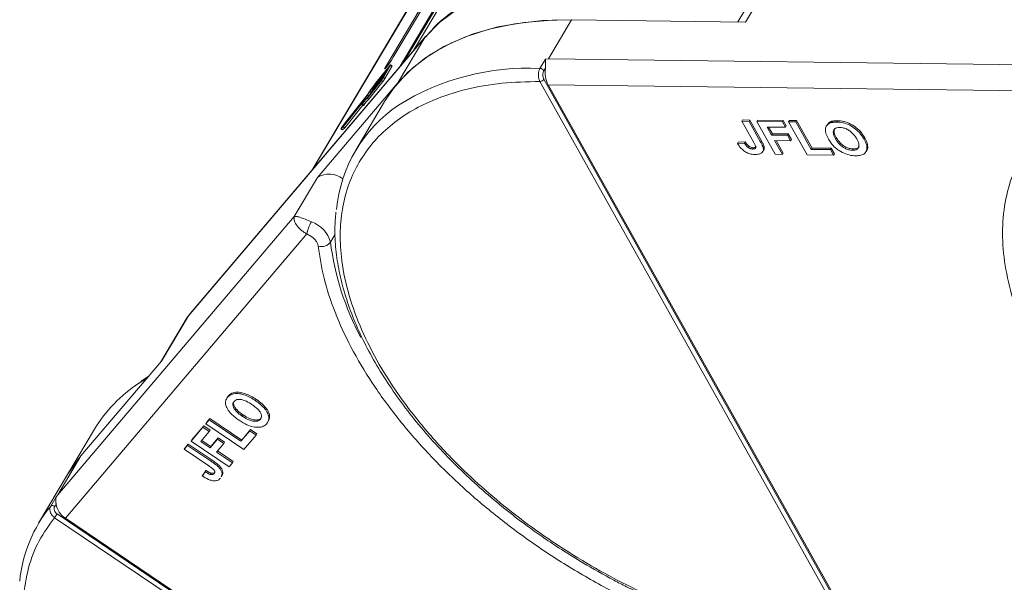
# Model space of a CAD drawing. Header units: millimetres. Extents: x -1190 to 891, y -97 to 1361.
# Tile 26 of 51: x 6 to 83, y 1168 to 1212. Entities that reach past the tile are written whole.
import ezdxf

# ---------------------------------------------------------------- set-up
doc = ezdxf.new("R2010")
doc.units = ezdxf.units.MM

msp = doc.modelspace()

# ---------------------------------------------------------------- linework, layer by layer
at = {"color": 7, "linetype": 'Continuous', "lineweight": 15}
for p, q in [((60.769, 1250.608), (35.8, 1208.627)), ((36.146, 1209.034), (60.957, 1250.75)), ((58.502, 1246.22), (36.942, 1209.97)), ((53.914, 1242.535), (28.966, 1200.589)), ((28.992, 1200.62), (53.961, 1242.601)), ((35.353, 1209.457), (49.767, 1233.693)), ((49.222, 1233.051), (34.807, 1208.815)), ((62.936, 1212.21), (65.047, 1215.759)), ((64.215, 1215.395), (62.325, 1212.218)), ((47.496, 1209.343), (49.305, 1212.385)), ((49.305, 1212.385), (62.936, 1212.21)), ((38.222, 1211.42), (37.886, 1211.056)), ((19.307, 1189.219), (37.826, 1211)), ((37.873, 1211.065), (19.354, 1189.284)), ((37.826, 1211), (35.715, 1207.451)), ((37.826, 1211), (37.873, 1211.065)), ((35.054, 1208.755), (33.967, 1207.395)), ((35.099, 1208.834), (33.994, 1207.452)), ((34.575, 1207.866), (35.115, 1208.82)), ((34.922, 1208.813), (34.807, 1208.815)), ((35.06, 1208.751), (35.054, 1208.755)), ((35.115, 1208.82), (35.234, 1208.739)), ((35.258, 1208.793), (35.138, 1208.873)), ((46.836, 1208.585), (47.266, 1209.307)), ((47.266, 1209.307), (47.496, 1209.343)), ((87.542, 1208.828), (47.496, 1209.343)), ((33.644, 1206.772), (34.654, 1208.035)), ((34.767, 1208.233), (33.757, 1206.97)), ((33.802, 1207.05), (34.812, 1208.313)), ((34.924, 1208.512), (33.914, 1207.248)), ((33.959, 1207.328), (34.969, 1208.591)), ((34.654, 1208.035), (34.767, 1208.233)), ((34.694, 1207.786), (35.234, 1208.739)), ((34.812, 1208.313), (34.924, 1208.512)), ((34.969, 1208.591), (35.059, 1208.75)), ((47.145, 1208.402), (47.256, 1208.588)), ((35.715, 1207.451), (29.412, 1200.037)), ((33.319, 1206.26), (34.424, 1207.642)), ((33.381, 1206.362), (34.469, 1207.722)), ((33.438, 1206.18), (34.543, 1207.562)), ((34.609, 1207.955), (33.599, 1206.692)), ((33.908, 1207.242), (33.939, 1207.221)), ((33.912, 1207.251), (33.934, 1207.291)), ((33.944, 1207.228), (33.914, 1207.248)), ((33.997, 1207.374), (33.967, 1207.395)), ((34.424, 1207.642), (34.543, 1207.562)), ((34.519, 1207.796), (34.609, 1207.955)), ((34.694, 1207.786), (34.575, 1207.866)), ((71.622, 1163.302), (46.825, 1207.563)), ((71.934, 1163.477), (47.137, 1207.738)), ((47.47, 1207.3), (88.35, 1206.774)), ((47.47, 1207.3), (71.691, 1164.067)), ((33.305, 1206.452), (31.627, 1204.352)), ((33.309, 1206.479), (31.661, 1204.418)), ((33.402, 1206.387), (33.305, 1206.452)), ((33.483, 1206.786), (33.309, 1206.479)), ((33.504, 1206.796), (33.33, 1206.489)), ((33.43, 1206.422), (33.33, 1206.489)), ((33.613, 1206.723), (33.504, 1206.796)), ((33.526, 1206.542), (33.603, 1206.679)), ((33.593, 1206.686), (33.624, 1206.665)), ((33.597, 1206.695), (33.619, 1206.734)), ((33.629, 1206.672), (33.599, 1206.692)), ((33.75, 1206.964), (33.781, 1206.943)), ((33.754, 1206.973), (33.777, 1207.012)), ((33.787, 1206.95), (33.757, 1206.97)), ((31.436, 1204.02), (33.07, 1206.064)), ((31.492, 1204.114), (33.17, 1206.213)), ((31.555, 1203.94), (32.97, 1205.71)), ((34.67, 1205.99), (32.409, 1202.187)), ((32.902, 1205.756), (33.021, 1205.676)), ((32.909, 1205.774), (33.072, 1206.062)), ((33.048, 1205.708), (32.929, 1205.788)), ((33.173, 1206.211), (32.999, 1205.904)), ((33.072, 1206.062), (33.07, 1206.064)), ((33.173, 1206.211), (33.213, 1206.184)), ((33.219, 1206.191), (33.177, 1206.22)), ((33.319, 1206.26), (33.438, 1206.18)), ((31.661, 1204.418), (31.301, 1203.921)), ((31.627, 1204.352), (31.363, 1203.987)), ((31.663, 1204.328), (31.627, 1204.352)), ((62.697, 1204.549), (62.637, 1204.448)), ((63.57, 1202.782), (62.637, 1204.448)), ((62.637, 1204.448), (63.204, 1204.44)), ((62.697, 1204.549), (63.265, 1204.542)), ((63.265, 1204.542), (63.204, 1204.44)), ((63.204, 1204.44), (64.113, 1202.818)), ((63.265, 1204.542), (64.173, 1202.919)), ((63.87, 1204.534), (63.809, 1204.432)), ((63.809, 1204.432), (65.813, 1204.407)), ((65.251, 1201.859), (63.809, 1204.432)), ((63.87, 1204.534), (65.874, 1204.508)), ((65.874, 1204.508), (65.813, 1204.407)), ((65.813, 1204.407), (66.054, 1203.978)), ((65.874, 1204.508), (66.114, 1204.079)), ((66.365, 1204.502), (66.305, 1204.4)), ((67.747, 1201.827), (66.305, 1204.4)), ((66.305, 1204.4), (66.872, 1204.393)), ((66.365, 1204.502), (66.932, 1204.494)), ((66.932, 1204.494), (66.872, 1204.393)), ((66.872, 1204.393), (68.073, 1202.249)), ((66.932, 1204.494), (68.134, 1202.35)), ((69.318, 1204.174), (69.258, 1204.073)), ((69.559, 1204.393), (69.498, 1204.292)), ((70.124, 1204.486), (70.063, 1204.385)), ((31.256, 1203.845), (31.375, 1203.765)), ((31.26, 1203.848), (31.436, 1204.02)), ((31.379, 1203.767), (31.26, 1203.848)), ((31.363, 1203.987), (31.492, 1204.114)), ((31.379, 1203.767), (31.555, 1203.94)), ((31.555, 1203.94), (31.436, 1204.02)), ((66.054, 1203.978), (64.617, 1203.996)), ((64.617, 1203.996), (64.968, 1203.369)), ((64.735, 1203.995), (65.028, 1203.471)), ((65.028, 1203.471), (64.968, 1203.369)), ((64.968, 1203.369), (66.216, 1203.353)), ((65.028, 1203.471), (66.276, 1203.455)), ((66.114, 1204.079), (66.054, 1203.978)), ((66.276, 1203.455), (66.216, 1203.353)), ((66.276, 1203.455), (66.516, 1203.026)), ((62.354, 1202.817), (62.293, 1202.716)), ((62.842, 1202.742), (62.293, 1202.716)), ((62.354, 1202.817), (62.902, 1202.843)), ((62.902, 1202.843), (62.842, 1202.742)), ((64.173, 1202.919), (64.113, 1202.818)), ((66.456, 1202.924), (65.208, 1202.941)), ((65.208, 1202.941), (65.818, 1201.852)), ((65.326, 1202.939), (65.878, 1201.953)), ((66.216, 1203.353), (66.456, 1202.924)), ((66.516, 1203.026), (66.456, 1202.924)), ((69.974, 1203.077), (70.034, 1203.179)), ((72.268, 1203.145), (72.208, 1203.043)), ((63.159, 1202.522), (63.098, 1202.421)), ((63.542, 1202.376), (63.481, 1202.275)), ((64.286, 1202.066), (64.346, 1202.167)), ((64.383, 1202.431), (64.323, 1202.33)), ((65.818, 1201.852), (65.251, 1201.859)), ((65.818, 1201.852), (65.878, 1201.953)), ((69.826, 1201.8), (67.747, 1201.827)), ((68.134, 1202.35), (68.073, 1202.249)), ((68.073, 1202.249), (69.586, 1202.229)), ((68.134, 1202.35), (69.646, 1202.33)), ((69.646, 1202.33), (69.586, 1202.229)), ((69.586, 1202.229), (69.826, 1201.8)), ((69.646, 1202.33), (69.886, 1201.902)), ((69.826, 1201.8), (69.886, 1201.902)), ((71.369, 1202.276), (71.309, 1202.174)), ((72.359, 1202.062), (72.419, 1202.163)), ((29.412, 1200.037), (27.603, 1196.995)), ((27.603, 1196.995), (9.084, 1175.214)), ((9.675, 1173.395), (28.58, 1195.63)), ((28.902, 1195.456), (28.58, 1195.63)), ((30.43, 1194.993), (30.799, 1195.612)), ((19.248, 1189.136), (17.163, 1185.631)), ((17.196, 1185.67), (19.307, 1189.219)), ((19.248, 1189.136), (19.307, 1189.219)), ((19.307, 1189.219), (19.354, 1189.284)), ((10.893, 1178.256), (17.196, 1185.67)), ((15.422, 1183.944), (16.08, 1184.357)), ((16.172, 1184.466), (15.58, 1184.08)), ((22.286, 1182.716), (22.281, 1182.707)), ((22.341, 1182.808), (22.322, 1182.776)), ((22.441, 1182.955), (22.38, 1182.854)), ((24.625, 1182.684), (24.565, 1182.582)), ((20.672, 1180.774), (20.934, 1181.082)), ((20.732, 1180.875), (20.995, 1181.184)), ((20.995, 1181.184), (20.934, 1181.082)), ((20.934, 1181.082), (23.423, 1179.405)), ((20.995, 1181.184), (23.483, 1179.507)), ((23.527, 1181.373), (23.587, 1181.474)), ((25.009, 1181.231), (24.949, 1181.129)), ((25.572, 1181.002), (25.632, 1181.103)), ((11.959, 1180.345), (9.848, 1176.796)), ((19.518, 1179.417), (20.445, 1180.507)), ((19.578, 1179.518), (20.505, 1180.608)), ((20.505, 1180.608), (20.445, 1180.507)), ((20.445, 1180.507), (20.942, 1180.171)), ((20.505, 1180.608), (21.003, 1180.273)), ((20.732, 1180.875), (20.672, 1180.774)), ((23.658, 1178.761), (20.672, 1180.774)), ((21.003, 1180.273), (20.942, 1180.171)), ((23.483, 1179.507), (24.182, 1180.329)), ((24.182, 1180.329), (24.122, 1180.228)), ((24.182, 1180.329), (24.68, 1179.994)), ((19.578, 1179.518), (19.518, 1179.417)), ((20.942, 1180.171), (20.278, 1179.39)), ((20.355, 1179.48), (21.066, 1179.001)), ((21.005, 1178.899), (21.582, 1179.578)), ((21.066, 1179.001), (21.643, 1179.68)), ((21.643, 1179.68), (21.582, 1179.578)), ((21.582, 1179.578), (22.08, 1179.243)), ((21.643, 1179.68), (22.14, 1179.344)), ((23.423, 1179.405), (24.122, 1180.228)), ((23.483, 1179.507), (23.423, 1179.405)), ((24.62, 1179.892), (23.658, 1178.761)), ((24.122, 1180.228), (24.62, 1179.892)), ((24.62, 1179.892), (24.68, 1179.994)), ((18.976, 1178.779), (19.238, 1179.088)), ((19.036, 1178.881), (18.976, 1178.779)), ((20.909, 1177.477), (18.976, 1178.779)), ((19.036, 1178.881), (19.298, 1179.189)), ((19.298, 1179.189), (19.238, 1179.088)), ((19.238, 1179.088), (21.121, 1177.819)), ((19.298, 1179.189), (21.181, 1177.92)), ((22.504, 1177.404), (19.518, 1179.417)), ((20.278, 1179.39), (21.005, 1178.899)), ((21.066, 1179.001), (21.005, 1178.899)), ((22.08, 1179.243), (21.503, 1178.564)), ((22.14, 1179.344), (22.08, 1179.243)), ((9.084, 1175.214), (10.893, 1178.256)), ((21.181, 1177.92), (21.121, 1177.819)), ((21.503, 1178.564), (22.766, 1177.713)), ((21.58, 1178.654), (22.827, 1177.814)), ((21.719, 1177.503), (21.659, 1177.401)), ((22.766, 1177.713), (22.504, 1177.404)), ((22.766, 1177.713), (22.827, 1177.814)), ((9.848, 1176.796), (7.586, 1172.993)), ((20.617, 1177.026), (20.393, 1176.692)), ((20.453, 1176.793), (20.393, 1176.692)), ((20.453, 1176.793), (20.677, 1177.128)), ((20.677, 1177.128), (20.617, 1177.026)), ((21.084, 1176.919), (21.024, 1176.818)), ((21.891, 1176.636), (21.951, 1176.737)), ((8.536, 1174.34), (8.965, 1175.062)), ((8.965, 1175.062), (9.084, 1175.214)), ((8.841, 1174.312), (8.952, 1174.499)), ((60.191, 1138.815), (8.832, 1173.431)), ((60.392, 1139.105), (9.033, 1173.721)), ((9.675, 1173.395), (59.841, 1139.583))]:
    msp.add_line(p, q, dxfattribs=at)
at = {"color": 7, "linetype": 'Continuous', "lineweight": 15, "flags": 128}
for points in [[(37.826, 1211), (39.008, 1212.194), (40.392, 1213.235), (41.966, 1214.117), (43.719, 1214.83), (45.636, 1215.37), (47.702, 1215.733), (49.899, 1215.914), (52.211, 1215.914), (54.619, 1215.731), (57.104, 1215.367), (59.644, 1214.826), (62.221, 1214.112), (63.254, 1213.779)], [(34.67, 1205.99), (35.362, 1207.013), (36.473, 1208.257), (37.79, 1209.351), (39.301, 1210.287), (40.995, 1211.059), (42.858, 1211.658), (44.875, 1212.081), (47.03, 1212.324), (49.305, 1212.385)], [(35.715, 1207.451), (36.897, 1208.645), (38.281, 1209.686), (39.855, 1210.568), (41.608, 1211.281), (43.525, 1211.821), (45.591, 1212.184), (47.789, 1212.365), (49.305, 1212.385)], [(34.807, 1208.815), (34.713, 1208.646), (34.674, 1208.551), (34.697, 1208.545), (34.778, 1208.629), (34.906, 1208.79), (35.06, 1209.004), (35.217, 1209.238), (35.353, 1209.457)], [(35.059, 1208.75), (35.063, 1208.757), (35.066, 1208.763), (35.067, 1208.766), (35.067, 1208.768), (35.066, 1208.768), (35.063, 1208.765), (35.059, 1208.761), (35.054, 1208.755)], [(35.099, 1208.834), (35.114, 1208.852), (35.126, 1208.865), (35.134, 1208.872), (35.138, 1208.873), (35.138, 1208.868), (35.135, 1208.857), (35.127, 1208.841), (35.115, 1208.82)], [(35.234, 1208.739), (35.246, 1208.76), (35.254, 1208.777), (35.258, 1208.788), (35.258, 1208.793), (35.258, 1208.793)], [(33.914, 1207.248), (33.912, 1207.245), (33.91, 1207.243), (33.909, 1207.242), (33.908, 1207.242), (33.908, 1207.243), (33.909, 1207.245), (33.91, 1207.247), (33.912, 1207.251)], [(33.599, 1206.692), (33.597, 1206.689), (33.595, 1206.687), (33.593, 1206.686), (33.593, 1206.686), (33.593, 1206.687), (33.593, 1206.688), (33.595, 1206.691), (33.597, 1206.695)], [(33.757, 1206.97), (33.754, 1206.967), (33.752, 1206.965), (33.751, 1206.964), (33.75, 1206.964), (33.75, 1206.965), (33.751, 1206.966), (33.752, 1206.969), (33.754, 1206.973)], [(32.929, 1205.788), (32.92, 1205.777), (32.913, 1205.767), (32.907, 1205.761), (32.903, 1205.757), (32.901, 1205.756), (32.902, 1205.759), (32.905, 1205.765), (32.909, 1205.774)], [(33.072, 1206.062), (33.074, 1206.065), (33.075, 1206.068), (33.076, 1206.07), (33.076, 1206.071), (33.075, 1206.071), (33.074, 1206.069), (33.072, 1206.067), (33.07, 1206.064)], [(33.17, 1206.213), (33.173, 1206.216), (33.175, 1206.219), (33.176, 1206.22), (33.177, 1206.22), (33.177, 1206.219), (33.176, 1206.217), (33.175, 1206.214), (33.173, 1206.211)], [(31.26, 1203.848), (31.256, 1203.845), (31.256, 1203.847), (31.258, 1203.853), (31.264, 1203.863), (31.271, 1203.876), (31.281, 1203.891), (31.291, 1203.906), (31.301, 1203.921)], [(31.375, 1203.765), (31.376, 1203.765), (31.379, 1203.767)], [(9.848, 1176.796), (10.227, 1177.388), (10.893, 1178.256)], [(9.848, 1176.796), (9.923, 1176.92), (10.893, 1178.256)]]:
    msp.add_lwpolyline(points, dxfattribs=at)
at = {"color": 7, "linetype": 'Continuous', "lineweight": 15}
for centre, radius, start, end in [((45.925, 1189.317), 19.289, 87.29227, 121.83149), ((46.815, 1208.197), 0.388, 31.84251, 86.94255), ((49.422, 1208.286), 2.187, 172.04295, 206.79404), ((29.167, 1210.623), 5.784, 318.58246, 326.07649), ((30.136, 1209.987), 4.616, 317.55968, 326.69405), ((34.221, 1207.124), 0.331, 142.07338, 149.85861), ((32.855, 1208.865), 1.988, 322.07338, 329.85861), ((33.946, 1208.129), 0.663, 322.07338, 329.85861), ((32.975, 1208.784), 1.988, 322.07338, 329.85861), ((46.812, 1207.951), 0.389, 271.86957, 326.65022), ((33.044, 1206.655), 0.331, 322.07338, 329.85861), ((33.942, 1206.528), 0.527, 139.23327, 150.62773), ((33.906, 1206.568), 0.331, 142.07338, 149.85861), ((34.063, 1206.846), 0.331, 142.07338, 149.85861), ((41.941, 1196.517), 11.078, 123.96754, 174.74389), ((35.07, 1204.416), 2.543, 133.52568, 147.35364), ((35.257, 1204.407), 2.709, 133.81168, 146.45105), ((32.944, 1205.77), 0.122, 309.57932, 329.44945), ((35.19, 1204.336), 2.543, 133.52568, 147.35364), ((30.345, 1198.605), 1.709, 51.71709, 123.10387), ((31.491, 1195.06), 2.966, 149.33637, 168.93711), ((28.192, 1194.375), 2.322, 15.42678, 71.22836), ((29.738, 1195.496), 0.857, 252.102, 323.98063), ((52.28, 1197.834), 22.033, 187.40858, 207.85708), ((21.609, 1174.526), 11.269, 123.29761, 148.9105), ((17.053, 1167.367), 11.007, 140.69222, 174.25109), ((8.671, 1174.129), 0.25, 47.01395, 122.61801), ((10.571, 1174.771), 1.642, 189.53792, 236.91943), ((6.871, 1175.007), 2.516, 321.22878, 329.26707)]:
    msp.add_arc(centre, radius, start, end, dxfattribs=at)
for points, knots in [([(63.401, 1214.026), (63.281, 1214.068), (62.497, 1214.342), (61.04, 1214.758), (59.031, 1215.265), (57.017, 1215.66), (55.017, 1215.946), (53.047, 1216.116), (51.122, 1216.164), (49.254, 1216.09), (47.456, 1215.889), (45.739, 1215.562), (44.111, 1215.106), (42.584, 1214.521), (41.162, 1213.806), (39.866, 1212.952), (38.876, 1212.156), (38.383, 1211.602), (38.222, 1211.42)], [0, 0, 0, 0, 0.011518, 0.075378, 0.140518, 0.206607, 0.273411, 0.340761, 0.408543, 0.476684, 0.545149, 0.613929, 0.683055, 0.752596, 0.822667, 0.893441, 0.965162, 1, 1, 1, 1]), ([(47.266, 1209.307), (47.267, 1209.307), (47.269, 1209.307), (47.271, 1209.306), (47.275, 1209.302), (47.279, 1209.28), (47.275, 1209.18), (47.274, 1208.984), (47.273, 1208.753), (47.259, 1208.616), (47.256, 1208.588)], [0, 0, 0, 0, 0.003793, 0.007579, 0.014093, 0.034497, 0.13062, 0.51526, 0.901442, 1, 1, 1, 1]), ([(46.825, 1207.563), (46.803, 1207.607), (46.761, 1207.693), (46.724, 1207.845), (46.706, 1207.998), (46.708, 1208.187), (46.744, 1208.399), (46.807, 1208.526), (46.836, 1208.585)], [0, 0, 0, 0, 0.152956, 0.297992, 0.435105, 0.564288, 0.797856, 1, 1, 1, 1]), ([(47.137, 1207.738), (47.115, 1207.786), (47.072, 1207.884), (47.055, 1208.071), (47.077, 1208.257), (47.122, 1208.353), (47.145, 1208.402)], [0, 0, 0, 0, 0.250048, 0.499879, 0.74922, 1, 1, 1, 1]), ([(71.622, 1163.302), (70.574, 1163.354), (68.446, 1163.459), (65.019, 1164.048), (61.711, 1164.902), (58.607, 1165.957), (55.755, 1167.127), (52.922, 1168.494), (50.137, 1170.049), (47.45, 1171.765), (44.907, 1173.613), (42.53, 1175.569), (40.138, 1177.801), (37.822, 1180.306), (35.713, 1183.04), (34.004, 1185.757), (32.672, 1188.469), (31.725, 1191.188), (31.247, 1193.67), (31.156, 1195.872), (31.36, 1197.794), (31.854, 1199.603), (32.644, 1201.274), (33.713, 1202.78), (35.045, 1204.093), (36.617, 1205.207), (38.576, 1206.197), (40.968, 1206.977), (43.78, 1207.486), (45.82, 1207.537), (46.825, 1207.563)], [0, 0, 0, 0, 0.038845, 0.078883, 0.12003, 0.152186, 0.184338, 0.217171, 0.25, 0.282833, 0.315662, 0.347818, 0.37997, 0.421121, 0.461157, 0.5, 0.538846, 0.578883, 0.62003, 0.652186, 0.684338, 0.717171, 0.75, 0.782833, 0.815662, 0.847818, 0.87997, 0.921121, 0.961156, 1, 1, 1, 1]), ([(103.45, 1168.498), (102.388, 1169.157), (100.243, 1170.489), (97.202, 1172.749), (94.328, 1175.189), (91.696, 1177.784), (89.359, 1180.477), (87.364, 1183.214), (85.74, 1185.938), (84.49, 1188.618), (83.608, 1191.252), (83.104, 1193.835), (82.999, 1196.333), (83.308, 1198.693), (84.028, 1200.866), (85.147, 1202.803), (86.601, 1204.496), (87.85, 1205.4), (88.468, 1205.847)], [0, 0, 0, 0, 0.061038, 0.123312, 0.186438, 0.25, 0.313562, 0.376688, 0.438962, 0.5, 0.561038, 0.623312, 0.686438, 0.75, 0.813562, 0.876688, 0.938962, 1, 1, 1, 1]), ([(69.182, 1203.72), (69.182, 1203.781), (69.184, 1203.904), (69.258, 1204.102), (69.374, 1204.231), (69.485, 1204.285), (69.498, 1204.292)], [0, 0, 0, 0, 0.2508959, 0.5021661, 0.9405117, 1, 1, 1, 1]), ([(69.321, 1204.171), (69.376, 1204.248), (69.439, 1204.335), (69.545, 1204.387), (69.559, 1204.393)], [0, 0, 0, 0, 0.874905, 1, 1, 1, 1]), ([(69.498, 1204.292), (69.528, 1204.304), (69.587, 1204.329), (69.681, 1204.352), (69.775, 1204.369), (69.867, 1204.379), (69.963, 1204.385), (70.03, 1204.385), (70.063, 1204.385)], [0, 0, 0, 0, 0.185429, 0.37219, 0.527708, 0.683877, 0.841678, 1, 1, 1, 1]), ([(69.559, 1204.393), (69.588, 1204.405), (69.647, 1204.43), (69.742, 1204.453), (69.835, 1204.471), (69.928, 1204.481), (70.023, 1204.486), (70.09, 1204.486), (70.124, 1204.486)], [0, 0, 0, 0, 0.185429, 0.37219, 0.527708, 0.683877, 0.841678, 1, 1, 1, 1]), ([(70.063, 1204.385), (70.143, 1204.381), (70.385, 1204.371), (70.828, 1204.266), (71.333, 1204.011), (71.789, 1203.644), (72.054, 1203.307), (72.178, 1203.094), (72.208, 1203.043)], [0, 0, 0, 0, 0.101398, 0.306996, 0.506144, 0.685262, 0.924557, 1, 1, 1, 1]), ([(70.124, 1204.486), (70.204, 1204.483), (70.446, 1204.473), (70.888, 1204.368), (71.393, 1204.112), (71.849, 1203.745), (72.114, 1203.409), (72.238, 1203.196), (72.268, 1203.145)], [0, 0, 0, 0, 0.101398, 0.306996, 0.506144, 0.685262, 0.924557, 1, 1, 1, 1]), ([(69.416, 1203.068), (69.397, 1203.102), (69.36, 1203.171), (69.309, 1203.277), (69.262, 1203.387), (69.223, 1203.499), (69.193, 1203.612), (69.185, 1203.684), (69.182, 1203.72)], [0, 0, 0, 0, 0.15395, 0.308181, 0.478699, 0.649961, 0.824203, 1, 1, 1, 1]), ([(69.974, 1203.077), (69.938, 1203.146), (69.847, 1203.319), (69.778, 1203.565), (69.827, 1203.776), (69.965, 1203.904), (70.144, 1203.953), (70.268, 1203.955), (70.311, 1203.956)], [0, 0, 0, 0, 0.1586166, 0.4008637, 0.5730594, 0.7454856, 0.9129852, 1, 1, 1, 1]), ([(70.034, 1203.179), (69.998, 1203.248), (69.905, 1203.422), (69.848, 1203.659), (69.858, 1203.827), (69.905, 1203.87), (69.906, 1203.871)], [0, 0, 0, 0, 0.274858, 0.694634, 0.993023, 1, 1, 1, 1]), ([(70.311, 1203.956), (70.392, 1203.95), (70.557, 1203.94), (70.832, 1203.85), (71.098, 1203.699), (71.372, 1203.46), (71.532, 1203.239), (71.617, 1203.091), (71.634, 1203.063)], [0, 0, 0, 0, 0.160292, 0.321922, 0.490761, 0.657569, 0.933883, 1, 1, 1, 1]), ([(63.685, 1201.846), (63.604, 1201.85), (63.421, 1201.859), (63.108, 1201.946), (62.803, 1202.116), (62.506, 1202.379), (62.377, 1202.584), (62.293, 1202.716)], [0, 0, 0, 0, 0.155292, 0.353145, 0.543243, 0.704067, 1, 1, 1, 1]), ([(63.098, 1202.421), (63.076, 1202.44), (63.032, 1202.479), (62.983, 1202.537), (62.941, 1202.592), (62.906, 1202.641), (62.873, 1202.691), (62.852, 1202.725), (62.842, 1202.742)], [0, 0, 0, 0, 0.193806, 0.393127, 0.544069, 0.695412, 0.847613, 1, 1, 1, 1]), ([(62.902, 1202.843), (62.913, 1202.826), (62.934, 1202.792), (62.969, 1202.739), (63.008, 1202.685), (63.051, 1202.63), (63.099, 1202.574), (63.139, 1202.539), (63.159, 1202.522)], [0, 0, 0, 0, 0.155996, 0.312125, 0.480895, 0.650212, 0.823248, 1, 1, 1, 1]), ([(63.57, 1202.782), (63.607, 1202.713), (63.671, 1202.595), (63.722, 1202.451), (63.721, 1202.36), (63.679, 1202.311), (63.6, 1202.279), (63.526, 1202.276), (63.481, 1202.275)], [0, 0, 0, 0, 0.292027, 0.504854, 0.613905, 0.723685, 0.829816, 1, 1, 1, 1]), ([(64.113, 1202.818), (64.132, 1202.784), (64.17, 1202.715), (64.216, 1202.623), (64.254, 1202.541), (64.282, 1202.47), (64.308, 1202.399), (64.318, 1202.353), (64.323, 1202.33)], [0, 0, 0, 0, 0.20827, 0.416707, 0.561481, 0.706573, 0.852825, 1, 1, 1, 1]), ([(64.173, 1202.919), (64.192, 1202.885), (64.23, 1202.816), (64.277, 1202.724), (64.314, 1202.642), (64.342, 1202.571), (64.368, 1202.5), (64.378, 1202.454), (64.383, 1202.431)], [0, 0, 0, 0, 0.20827, 0.416707, 0.561481, 0.706573, 0.852825, 1, 1, 1, 1]), ([(71.55, 1201.745), (71.47, 1201.749), (71.228, 1201.759), (70.784, 1201.862), (70.276, 1202.118), (69.821, 1202.487), (69.563, 1202.815), (69.443, 1203.022), (69.416, 1203.068)], [0, 0, 0, 0, 0.102171, 0.30922, 0.51365, 0.692275, 0.932413, 1, 1, 1, 1]), ([(71.309, 1202.174), (71.227, 1202.18), (71.062, 1202.191), (70.785, 1202.288), (70.508, 1202.445), (70.219, 1202.7), (70.063, 1202.923), (69.982, 1203.063), (69.974, 1203.077)], [0, 0, 0, 0, 0.15971, 0.320429, 0.491074, 0.67705, 0.96629, 1, 1, 1, 1]), ([(71.369, 1202.276), (71.287, 1202.281), (71.122, 1202.293), (70.846, 1202.389), (70.568, 1202.546), (70.279, 1202.802), (70.123, 1203.025), (70.043, 1203.164), (70.034, 1203.179)], [0, 0, 0, 0, 0.15971, 0.320429, 0.491074, 0.67705, 0.96629, 1, 1, 1, 1]), ([(71.634, 1203.063), (71.67, 1202.995), (71.771, 1202.801), (71.839, 1202.534), (71.756, 1202.32), (71.6, 1202.204), (71.429, 1202.175), (71.328, 1202.174), (71.309, 1202.174)], [0, 0, 0, 0, 0.1585903, 0.4472388, 0.6203806, 0.7935748, 0.9612953, 1, 1, 1, 1]), ([(72.208, 1203.043), (72.244, 1202.975), (72.354, 1202.768), (72.455, 1202.439), (72.415, 1202.102), (72.211, 1201.866), (71.899, 1201.755), (71.656, 1201.748), (71.55, 1201.745)], [0, 0, 0, 0, 0.101888, 0.307343, 0.492963, 0.678647, 0.860791, 1, 1, 1, 1]), ([(72.268, 1203.145), (72.305, 1203.076), (72.415, 1202.868), (72.506, 1202.547), (72.506, 1202.277), (72.421, 1202.186), (72.407, 1202.171)], [0, 0, 0, 0, 0.192169, 0.579672, 0.929764, 1, 1, 1, 1]), ([(63.481, 1202.275), (63.456, 1202.276), (63.406, 1202.278), (63.332, 1202.295), (63.263, 1202.319), (63.205, 1202.348), (63.149, 1202.382), (63.115, 1202.408), (63.098, 1202.421)], [0, 0, 0, 0, 0.202387, 0.410907, 0.557829, 0.709472, 0.853224, 1, 1, 1, 1]), ([(63.159, 1202.522), (63.198, 1202.493), (63.273, 1202.44), (63.399, 1202.392), (63.486, 1202.378), (63.532, 1202.377), (63.542, 1202.376)], [0, 0, 0, 0, 0.330398, 0.624767, 0.917361, 1, 1, 1, 1]), ([(63.542, 1202.376), (63.591, 1202.378), (63.67, 1202.381), (63.748, 1202.417), (63.763, 1202.451), (63.769, 1202.465)], [0, 0, 0, 0, 0.495374, 0.790754, 1, 1, 1, 1]), ([(64.323, 1202.33), (64.327, 1202.266), (64.335, 1202.139), (64.243, 1201.985), (64.04, 1201.861), (63.819, 1201.852), (63.685, 1201.846)], [0, 0, 0, 0, 0.20646, 0.413515, 0.645211, 1, 1, 1, 1]), ([(64.383, 1202.431), (64.39, 1202.366), (64.401, 1202.267), (64.353, 1202.197), (64.337, 1202.173)], [0, 0, 0, 0, 0.663161, 1, 1, 1, 1]), ([(71.815, 1202.466), (71.811, 1202.454), (71.787, 1202.384), (71.655, 1202.309), (71.489, 1202.277), (71.388, 1202.276), (71.369, 1202.276)], [0, 0, 0, 0, 0.084934, 0.502415, 0.906703, 1, 1, 1, 1]), ([(30.861, 1197.336), (30.824, 1196.918), (30.739, 1195.967), (30.829, 1194.412), (31.088, 1192.696), (31.534, 1190.941), (32.155, 1189.16), (32.949, 1187.364), (33.907, 1185.564), (35.023, 1183.773), (36.286, 1182.001), (37.687, 1180.262), (39.21, 1178.569), (40.836, 1176.939), (42.53, 1175.399), (44.231, 1173.989), (45.772, 1172.817), (47.187, 1171.814), (48.601, 1170.868), (49.632, 1170.24), (50.192, 1169.899)], [0, 0, 0, 0, 0.047763, 0.108564, 0.169412, 0.23026, 0.29107, 0.351811, 0.412448, 0.472949, 0.533269, 0.593337, 0.65303, 0.712106, 0.770046, 0.825494, 0.876205, 0.912323, 0.952312, 1, 1, 1, 1]), ([(28.58, 1195.63), (28.491, 1195.681), (28.311, 1195.786), (28.004, 1196.034), (27.719, 1196.364), (27.551, 1196.733), (27.585, 1196.907), (27.603, 1196.995)], [0, 0, 0, 0, 0.124054, 0.250838, 0.49978, 0.748665, 1, 1, 1, 1]), ([(27.603, 1196.995), (27.646, 1197.004), (27.731, 1197.023), (28.022, 1196.944), (28.42, 1196.793), (28.766, 1196.646), (28.939, 1196.573)], [0, 0, 0, 0, 0.251308, 0.500635, 0.750187, 1, 1, 1, 1]), ([(28.902, 1195.456), (28.977, 1195.4), (29.13, 1195.287), (29.308, 1195.085), (29.434, 1194.876), (29.461, 1194.745), (29.474, 1194.681)], [0, 0, 0, 0, 0.245536, 0.5, 0.754464, 1, 1, 1, 1]), ([(70.134, 1162.155), (69.057, 1162.284), (66.881, 1162.544), (63.459, 1163.322), (59.948, 1164.389), (56.405, 1165.761), (52.907, 1167.406), (49.523, 1169.289), (46.319, 1171.364), (43.322, 1173.601), (40.533, 1175.993), (37.961, 1178.538), (35.645, 1181.215), (33.643, 1183.971), (31.994, 1186.751), (30.741, 1189.495), (29.859, 1192.161), (29.602, 1193.847), (29.474, 1194.681)], [0, 0, 0, 0, 0.061038, 0.123312, 0.186438, 0.25, 0.313562, 0.376688, 0.438962, 0.5, 0.561038, 0.623312, 0.686438, 0.75, 0.813562, 0.876688, 0.938962, 1, 1, 1, 1]), ([(22.21, 1182.437), (22.212, 1182.467), (22.216, 1182.527), (22.238, 1182.605), (22.264, 1182.676), (22.297, 1182.739), (22.335, 1182.799), (22.365, 1182.836), (22.38, 1182.854)], [0, 0, 0, 0, 0.185429, 0.37219, 0.527708, 0.683877, 0.841678, 1, 1, 1, 1]), ([(22.342, 1182.808), (22.347, 1182.818), (22.363, 1182.85), (22.395, 1182.9), (22.426, 1182.937), (22.441, 1182.955)], [0, 0, 0, 0, 0.198758, 0.598719, 1, 1, 1, 1]), ([(22.38, 1182.854), (22.419, 1182.895), (22.538, 1183.019), (22.832, 1183.151), (23.292, 1183.153), (23.831, 1183.006), (24.256, 1182.786), (24.505, 1182.622), (24.565, 1182.582)], [0, 0, 0, 0, 0.101398, 0.306996, 0.506144, 0.685262, 0.924557, 1, 1, 1, 1]), ([(22.441, 1182.955), (22.48, 1182.996), (22.598, 1183.121), (22.893, 1183.252), (23.352, 1183.254), (23.891, 1183.107), (24.316, 1182.887), (24.565, 1182.723), (24.625, 1182.684)], [0, 0, 0, 0, 0.101398, 0.306996, 0.506144, 0.685262, 0.924557, 1, 1, 1, 1]), ([(22.881, 1182.522), (22.923, 1182.562), (23.007, 1182.642), (23.212, 1182.697), (23.469, 1182.681), (23.81, 1182.572), (24.083, 1182.419), (24.255, 1182.305), (24.288, 1182.283)], [0, 0, 0, 0, 0.160292, 0.321922, 0.490761, 0.657569, 0.933883, 1, 1, 1, 1]), ([(24.565, 1182.582), (24.643, 1182.527), (24.881, 1182.362), (25.224, 1182.059), (25.513, 1181.667), (25.635, 1181.295), (25.595, 1180.999), (25.492, 1180.856), (25.447, 1180.794)], [0, 0, 0, 0, 0.101888, 0.307343, 0.492963, 0.678647, 0.860791, 1, 1, 1, 1]), ([(24.625, 1182.684), (24.704, 1182.629), (24.941, 1182.464), (25.285, 1182.16), (25.571, 1181.77), (25.701, 1181.398), (25.652, 1181.2), (25.629, 1181.105)], [0, 0, 0, 0, 0.119588, 0.360734, 0.578598, 0.796539, 1, 1, 1, 1]), ([(22.586, 1181.634), (22.531, 1181.702), (22.421, 1181.837), (22.274, 1182.096), (22.21, 1182.301), (22.21, 1182.422), (22.21, 1182.437)], [0, 0, 0, 0, 0.250896, 0.502166, 0.940512, 1, 1, 1, 1]), ([(23.527, 1181.373), (23.449, 1181.428), (23.25, 1181.567), (22.997, 1181.797), (22.826, 1182.055), (22.772, 1182.273), (22.809, 1182.426), (22.863, 1182.498), (22.881, 1182.522)], [0, 0, 0, 0, 0.1586166, 0.4008637, 0.5730594, 0.7454856, 0.9129852, 1, 1, 1, 1]), ([(23.587, 1181.474), (23.509, 1181.529), (23.31, 1181.668), (23.059, 1181.898), (22.882, 1182.158), (22.86, 1182.3), (22.849, 1182.371)], [0, 0, 0, 0, 0.21277, 0.537722, 0.768706, 1, 1, 1, 1]), ([(24.288, 1182.283), (24.366, 1182.229), (24.588, 1182.074), (24.861, 1181.818), (25.018, 1181.538), (25.052, 1181.325), (25.002, 1181.197), (24.957, 1181.14), (24.949, 1181.129)], [0, 0, 0, 0, 0.15859, 0.447239, 0.620381, 0.793575, 0.961295, 1, 1, 1, 1]), ([(23.285, 1181.051), (23.245, 1181.078), (23.165, 1181.132), (23.046, 1181.22), (22.925, 1181.314), (22.805, 1181.416), (22.69, 1181.522), (22.621, 1181.597), (22.586, 1181.634)], [0, 0, 0, 0, 0.15395, 0.308181, 0.478699, 0.649961, 0.824203, 1, 1, 1, 1]), ([(25.447, 1180.794), (25.408, 1180.753), (25.29, 1180.629), (24.996, 1180.494), (24.534, 1180.491), (23.994, 1180.641), (23.58, 1180.857), (23.338, 1181.016), (23.285, 1181.051)], [0, 0, 0, 0, 0.102171, 0.30922, 0.51365, 0.692275, 0.932413, 1, 1, 1, 1]), ([(24.949, 1181.129), (24.906, 1181.09), (24.822, 1181.01), (24.609, 1180.961), (24.342, 1180.979), (23.979, 1181.097), (23.707, 1181.254), (23.544, 1181.362), (23.527, 1181.373)], [0, 0, 0, 0, 0.15971, 0.320429, 0.491074, 0.67705, 0.96629, 1, 1, 1, 1]), ([(25.009, 1181.231), (24.967, 1181.191), (24.882, 1181.112), (24.67, 1181.063), (24.402, 1181.08), (24.04, 1181.199), (23.767, 1181.355), (23.604, 1181.463), (23.587, 1181.474)], [0, 0, 0, 0, 0.15971, 0.320429, 0.491074, 0.67705, 0.96629, 1, 1, 1, 1]), ([(21.181, 1177.92), (21.221, 1177.893), (21.3, 1177.839), (21.405, 1177.764), (21.496, 1177.696), (21.573, 1177.633), (21.649, 1177.57), (21.696, 1177.525), (21.719, 1177.503)], [0, 0, 0, 0, 0.20827, 0.416707, 0.561481, 0.706573, 0.852825, 1, 1, 1, 1]), ([(20.909, 1177.477), (20.988, 1177.422), (21.124, 1177.327), (21.277, 1177.199), (21.36, 1177.098), (21.385, 1177.021), (21.379, 1176.942), (21.348, 1176.898), (21.329, 1176.872)], [0, 0, 0, 0, 0.292027, 0.504854, 0.613905, 0.723685, 0.829816, 1, 1, 1, 1]), ([(21.121, 1177.819), (21.16, 1177.792), (21.24, 1177.738), (21.344, 1177.663), (21.436, 1177.594), (21.512, 1177.532), (21.589, 1177.469), (21.635, 1177.424), (21.659, 1177.401)], [0, 0, 0, 0, 0.20827, 0.416707, 0.561481, 0.706573, 0.852825, 1, 1, 1, 1]), ([(21.659, 1177.401), (21.718, 1177.334), (21.838, 1177.199), (21.933, 1176.981), (21.959, 1176.782), (21.899, 1176.687), (21.873, 1176.646)], [0, 0, 0, 0, 0.25063, 0.50198, 0.783245, 1, 1, 1, 1]), ([(21.719, 1177.503), (21.778, 1177.435), (21.898, 1177.3), (21.994, 1177.082), (22.019, 1176.884), (21.959, 1176.789), (21.933, 1176.747)], [0, 0, 0, 0, 0.25063, 0.50198, 0.783245, 1, 1, 1, 1]), ([(21.81, 1176.516), (21.77, 1176.476), (21.679, 1176.383), (21.46, 1176.303), (21.167, 1176.319), (20.795, 1176.442), (20.551, 1176.594), (20.393, 1176.692)], [0, 0, 0, 0, 0.155292, 0.353145, 0.543243, 0.704067, 1, 1, 1, 1]), ([(21.024, 1176.818), (20.997, 1176.826), (20.941, 1176.844), (20.866, 1176.881), (20.798, 1176.917), (20.737, 1176.952), (20.676, 1176.988), (20.637, 1177.014), (20.617, 1177.026)], [0, 0, 0, 0, 0.193806, 0.393127, 0.544069, 0.695412, 0.847613, 1, 1, 1, 1]), ([(20.677, 1177.128), (20.698, 1177.115), (20.738, 1177.089), (20.802, 1177.051), (20.868, 1177.013), (20.938, 1176.977), (21.01, 1176.943), (21.059, 1176.927), (21.084, 1176.919)], [0, 0, 0, 0, 0.155996, 0.312125, 0.480895, 0.650212, 0.823248, 1, 1, 1, 1]), ([(21.329, 1176.872), (21.317, 1176.859), (21.292, 1176.833), (21.243, 1176.811), (21.19, 1176.799), (21.138, 1176.798), (21.082, 1176.804), (21.043, 1176.813), (21.024, 1176.818)], [0, 0, 0, 0, 0.202387, 0.410907, 0.557829, 0.709472, 0.853224, 1, 1, 1, 1]), ([(21.084, 1176.919), (21.128, 1176.91), (21.211, 1176.893), (21.311, 1176.911), (21.363, 1176.944), (21.384, 1176.968), (21.389, 1176.973)], [0, 0, 0, 0, 0.330398, 0.624767, 0.917361, 1, 1, 1, 1]), ([(8.965, 1175.062), (8.966, 1175.063), (8.967, 1175.064), (8.968, 1175.065), (8.969, 1175.064), (8.965, 1175.051), (8.939, 1174.979), (8.918, 1174.832), (8.932, 1174.646), (8.949, 1174.524), (8.952, 1174.499)], [0, 0, 0, 0, 0.003793, 0.007579, 0.014093, 0.034497, 0.13062, 0.51526, 0.901442, 1, 1, 1, 1]), ([(8.832, 1173.431), (8.786, 1173.466), (8.696, 1173.534), (8.593, 1173.662), (8.519, 1173.795), (8.464, 1173.963), (8.454, 1174.158), (8.51, 1174.282), (8.536, 1174.34)], [0, 0, 0, 0, 0.152956, 0.297992, 0.435105, 0.564288, 0.797856, 1, 1, 1, 1]), ([(9.033, 1173.721), (8.985, 1173.76), (8.89, 1173.839), (8.806, 1174.001), (8.782, 1174.171), (8.821, 1174.265), (8.841, 1174.312)], [0, 0, 0, 0, 0.250048, 0.499879, 0.74922, 1, 1, 1, 1]), ([(60.191, 1138.815), (59.672, 1138.287), (58.617, 1137.215), (56.538, 1135.948), (54.272, 1135.036), (51.914, 1134.459), (49.566, 1134.15), (47.048, 1134.065), (44.381, 1134.214), (41.612, 1134.593), (38.788, 1135.197), (35.942, 1136.011), (32.837, 1137.12), (29.518, 1138.57), (26.086, 1140.386), (22.849, 1142.407), (19.787, 1144.632), (16.892, 1147.081), (14.423, 1149.53), (12.382, 1151.89), (10.73, 1154.109), (9.31, 1156.365), (8.149, 1158.635), (7.264, 1160.88), (6.673, 1163.061), (6.37, 1165.156), (6.354, 1167.333), (6.724, 1169.522), (7.53, 1171.648), (8.403, 1172.843), (8.832, 1173.431)], [0, 0, 0, 0, 0.038845, 0.078883, 0.12003, 0.152186, 0.184338, 0.217171, 0.25, 0.282833, 0.315662, 0.347818, 0.37997, 0.421121, 0.461157, 0.5, 0.538846, 0.578883, 0.62003, 0.652186, 0.684338, 0.717171, 0.75, 0.782833, 0.815662, 0.847818, 0.87997, 0.921121, 0.961156, 1, 1, 1, 1]), ([(50.192, 1169.899), (50.997, 1169.435), (52.125, 1168.785), (53.826, 1167.914), (55.284, 1167.213), (57.036, 1166.447), (58.881, 1165.722), (60.812, 1165.053), (62.795, 1164.461), (64.804, 1163.962), (66.818, 1163.564), (68.816, 1163.282), (70.52, 1163.122), (71.529, 1163.107), (71.903, 1163.101)], [0, 0, 0, 0, 0.1137, 0.159318, 0.234954, 0.313176, 0.396777, 0.483673, 0.573025, 0.664169, 0.756641, 0.850112, 0.944348, 1, 1, 1, 1])]:
    msp.add_open_spline(points, degree=3, knots=knots, dxfattribs=at)

doc.saveas('drawing.dxf')
